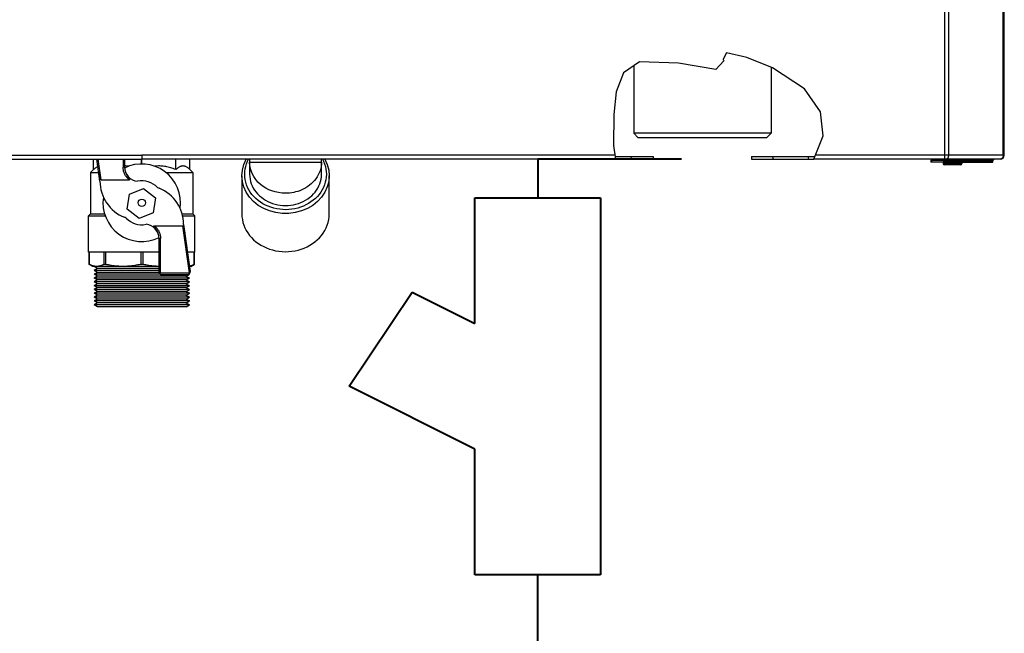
# Model space of a CAD drawing. Header units: centimetres. Extents: x 1912 to 37354, y 4932 to 6633.
# Tile 35 of 236: x 13880 to 13915, y 5605 to 5627. Entities that reach past the tile are written whole.
import ezdxf

# ---------------------------------------------------------------- set-up
doc = ezdxf.new("R2010")
doc.units = ezdxf.units.CM
doc.layers.add('$_urządzenia', color=250, linetype='Continuous')
doc.layers.add('IS_Gaz', color=40, linetype='Continuous', lineweight=40)
doc.layers.add('IS_Opis', color=250, linetype='Continuous', lineweight=9)
pattern_1 = [(285, (-1585.072, -2113.606), (11.49485, 3.080035), [])]

# ---------------------------------------------------------------- blocks, each defined once
blk = doc.blocks.new('zaworifiltr')
at = {"layer": 'IS_Gaz', "color": 18, "true_color": 0x000000}
for p, q in [((15171.814, -2986.202), (15171.814, -2993.702)), ((15175.564, -2989.952), (15171.814, -2989.952)), ((15179.173, -2993.56), (15179.173, -2996.078)), ((15181.357, -2996.078), (15176.988, -2996.078)), ((15176.988, -2996.078), (15176.988, -3000.446)), ((15181.357, -3009.184), (15181.357, -2996.078)), ((15176.988, -3000.446), (15172.62, -3002.631)), ((15172.62, -3002.631), (15174.804, -3005.907)), ((15174.804, -3005.907), (15176.988, -3004.815)), ((15176.988, -3004.815), (15176.988, -3009.184)), ((15176.988, -3009.184), (15181.357, -3009.184)), ((15179.173, -3010.531), (15179.173, -3009.184)), ((15184.173, -3010.531), (15179.173, -3010.531))]:
    blk.add_line(p, q, dxfattribs=at)
blk.add_circle((15179.173, -2989.952), 3.609, dxfattribs=at)
blk = doc.blocks.new('A$C92957c0b')
at = {"layer": '$_urządzenia'}
h = blk.add_hatch(dxfattribs=at)
h.set_pattern_fill('_USER', color=256, scale=11.900341, angle=285, pattern_type=0)
h.set_pattern_definition(pattern_1)
h.paths.add_polyline_path([(177.88, -1126), (177.88, -1127), (164.49, -1127), (164.46, -1126.76), (164.42, -1126.51), (164.39, -1126.26), (164.36, -1126)])
h = blk.add_hatch(dxfattribs=at)
h.set_pattern_fill('_USER', color=256, scale=11.900341, angle=285, pattern_type=0)
h.set_pattern_definition(pattern_1)
h.paths.add_polyline_path([(212.12, -1127), (212.12, -1126), (234.55, -1126), (234.42, -1126.25), (234.29, -1126.5), (234.15, -1126.75), (234.01, -1127)])
for p, q in [((279.34, -1127), (279.34, -29)), ((280.56, -30.4), (280.56, -1125.6)), ((299.63, -1125.6), (299.63, -30.4)), ((300, -1125.6), (300, -30.4)), ((203.41, -1090), (202.16, -1092.24)), ((202.16, -1092.24), (202.27, -1092.41)), ((202.27, -1092.41), (202.38, -1092.57)), ((210.5, -1091.59), (203.41, -1090)), ((219.39, -1095.25), (210.5, -1091.59)), ((173.06, -1093.08), (167.57, -1096.95)), ((171.1, -1094.46), (171.1, -1117.9)), ((186.63, -1093.52), (173.06, -1093.08)), ((199.61, -1095.78), (186.63, -1093.52)), ((202.5, -1092.74), (199.61, -1095.78)), ((202.38, -1092.57), (202.5, -1092.74)), ((218.9, -1095.05), (218.9, -1117.9)), ((230.52, -1102.54), (219.39, -1095.25)), ((167.57, -1096.95), (165.05, -1103.59)), ((236.1, -1110.48), (230.52, -1102.54)), ((165.05, -1103.59), (164.2, -1111.47)), ((164.2, -1111.47), (164.06, -1122.18)), ((236.94, -1118.83), (236.1, -1110.48)), ((172.7, -1119.5), (171.1, -1117.9)), ((218.9, -1117.9), (171.1, -1117.9)), ((217.3, -1119.5), (172.7, -1119.5)), ((217.3, -1119.5), (218.9, -1117.9)), ((233.74, -1127), (236.94, -1118.83)), ((164.06, -1122.18), (164.76, -1127)), ((-150.86, -1125.6), (0, -1125.6)), ((0, -1125.6), (0, -1126.76)), ((164.56, -1125.6), (0, -1125.6)), ((164.61, -1126), (177.88, -1126)), ((177.88, -1126), (177.88, -1127)), ((212.12, -1126), (212.12, -1127)), ((212.12, -1126), (234.13, -1126)), ((300, -1125.6), (234.29, -1125.6)), ((-151.13, -1127), (0, -1127)), ((-16.75, -1130.6), (-16.75, -1127)), ((-14.54, -1134.65), (-15.62, -1127)), ((-14.12, -1134.16), (-15.12, -1127)), ((-6.5, -1127), (-6.5, -1129.78)), ((-6, -1127), (-6, -1129.69)), ((-0.07, -1128.65), (-0.07, -1127)), ((164.76, -1127), (0, -1127)), ((0.07, -1128.65), (0.07, -1127)), ((11.8, -1130.6), (11.8, -1127)), ((11.89, -1130.6), (11.89, -1127)), ((16.75, -1130.6), (16.75, -1127)), ((36.82, -1127.69), (37.17, -1127)), ((37.5, -1127), (37.5, -1132.25)), ((37.5, -1128), (62.5, -1128)), ((62.5, -1132.25), (62.5, -1127)), ((164.76, -1127), (177.88, -1127)), ((212.12, -1127), (233.74, -1127)), ((298.6, -1127), (233.74, -1127)), ((274.5, -1127.3), (274.5, -1128)), ((274.5, -1127.3), (278.99, -1127.3)), ((279, -1128), (274.5, -1128)), ((274.76, -1128), (274.76, -1127.3)), ((278.74, -1128), (278.74, -1128.5)), ((285.24, -1128.5), (278.74, -1128.5)), ((279.16, -1127.9), (278.97, -1127.25)), ((279, -1127.4), (279, -1127.41)), ((279, -1128), (279, -1127.41)), ((279, -1128), (296, -1128)), ((279.21, -1127), (279.16, -1127.08)), ((279.16, -1127.08), (279.52, -1127.55)), ((284.74, -1129), (279.24, -1129)), ((279.73, -1127.22), (279.52, -1127.55)), ((279.52, -1127.55), (295.93, -1127.55)), ((279.56, -1127), (279.73, -1127.22)), ((279.73, -1127.22), (296.14, -1127.22)), ((285.24, -1128), (285.24, -1128.5)), ((295.26, -1128), (295.2, -1128)), ((295.33, -1128), (295.33, -1127.99)), ((296.14, -1127.22), (295.93, -1127.55)), ((295.98, -1128), (295.98, -1127.47)), ((296, -1128), (296, -1127.45)), ((-16.75, -1130.6), (-17.8, -1131.65)), ((-17.8, -1131.65), (-17.8, -1145.95)), ((-17.8, -1131.65), (-14.96, -1131.65)), ((-4.85, -1133.12), (-4.8, -1133.18)), ((-4.8, -1133.18), (-4.76, -1133.25)), ((-4.76, -1133.25), (-4.72, -1133.3)), ((-4.72, -1133.3), (-4.68, -1133.36)), ((-4.68, -1133.36), (-4.63, -1133.44)), ((-4.63, -1133.44), (-4.43, -1133.71)), ((8.48, -1131.65), (17.8, -1131.65)), ((11.89, -1130.6), (11.8, -1130.6)), ((16.75, -1130.6), (17.8, -1131.65)), ((17.8, -1131.65), (17.8, -1145.95)), ((34.8, -1132.75), (34.8, -1146)), ((65.2, -1146), (65.2, -1132.75)), ((-14.12, -1134.16), (-4.32, -1134.16)), ((-4.43, -1133.71), (-4.41, -1133.75)), ((-4.41, -1133.75), (-4.39, -1133.78)), ((-4.39, -1133.78), (-4.37, -1133.8)), ((-5.04, -1144.33), (-4.31, -1139.11)), ((-4.31, -1139.11), (0.57, -1137.14)), ((0.57, -1137.14), (4.72, -1140.38)), ((4.72, -1140.38), (3.99, -1145.6)), ((-17.8, -1145.95), (-18.5, -1146.65)), ((-18.5, -1159.3), (-18.5, -1146.65)), ((-18.5, -1146.65), (-12.73, -1146.65)), ((-17.8, -1145.95), (-12.95, -1145.95)), ((-0.89, -1147.57), (-5.04, -1144.33)), ((3.99, -1145.6), (-0.89, -1147.57)), ((14.02, -1145.95), (17.8, -1145.95)), ((14.2, -1146.65), (18.5, -1146.65)), ((17.8, -1145.95), (18.5, -1146.65)), ((18.5, -1159.3), (18.5, -1146.65)), ((4.32, -1150.14), (14.12, -1150.14)), ((4.39, -1150.52), (4.37, -1150.5)), ((4.41, -1150.55), (4.39, -1150.52)), ((4.43, -1150.59), (4.41, -1150.55)), ((4.63, -1150.86), (4.43, -1150.59)), ((14.12, -1150.14), (16.42, -1166.56)), ((14.54, -1149.65), (16.84, -1166.01)), ((4.68, -1150.94), (4.63, -1150.86)), ((4.72, -1151), (4.68, -1150.94)), ((4.76, -1151.05), (4.72, -1151)), ((4.8, -1151.12), (4.76, -1151.05)), ((4.85, -1151.18), (4.8, -1151.12)), ((6, -1166.15), (6, -1154.61)), ((6.5, -1166.56), (6.5, -1154.52)), ((6, -1159.3), (-18.5, -1159.3)), ((-18.25, -1159.3), (-18.25, -1163.58)), ((-18.25, -1163.58), (-18.25, -1159.3)), ((-13.17, -1159.3), (-13.17, -1163.58)), ((-12.64, -1159.3), (-12.64, -1163.58)), ((-0.37, -1159.3), (-0.37, -1163.58)), ((0.37, -1159.3), (0.37, -1163.58)), ((18.5, -1159.3), (15.9, -1159.3)), ((18.25, -1163.58), (18.25, -1159.3)), ((18.25, -1159.3), (18.25, -1163.58)), ((-17, -1164.3), (-18.25, -1163.58)), ((-18.25, -1163.58), (-18.25, -1163.58)), ((6, -1164.3), (-17, -1164.3)), ((-15.45, -1165.02), (-16.6, -1164.3)), ((-12.64, -1163.58), (-13.17, -1163.58)), ((0.37, -1163.58), (-0.37, -1163.58)), ((17, -1164.3), (16.6, -1164.3)), ((17, -1164.3), (18.25, -1163.58)), ((18.25, -1163.58), (18.25, -1163.58)), ((-15.45, -1165.02), (-16.6, -1165.68)), ((-15.45, -1166.35), (-16.6, -1165.68)), ((6, -1165.68), (-16.6, -1165.68)), ((-15.45, -1166.35), (-16.6, -1167.01)), ((-15.45, -1167.68), (-16.6, -1167.01)), ((6.49, -1167.01), (-16.6, -1167.01)), ((-15.45, -1167.68), (-16.6, -1168.34)), ((6, -1165.02), (-15.45, -1165.02)), ((6.02, -1166.35), (-15.45, -1166.35)), ((15.45, -1167.68), (-15.45, -1167.68)), ((6.28, -1166.79), (6.25, -1166.82)), ((6.5, -1166.56), (16.42, -1166.56)), ((7, -1167.15), (15.85, -1167.15)), ((15.45, -1167.68), (16.6, -1167.01)), ((15.45, -1167.68), (16.6, -1168.34)), ((16.6, -1167.01), (16.35, -1167.01)), ((16.47, -1166.94), (16.6, -1167.01)), ((-15.45, -1169), (-16.6, -1168.34)), ((16.6, -1168.34), (-16.6, -1168.34)), ((-15.45, -1169), (-16.6, -1169.67)), ((-15.45, -1170.33), (-16.6, -1169.67)), ((16.6, -1169.67), (-16.6, -1169.67)), ((-15.45, -1170.33), (-16.6, -1171)), ((-15.45, -1171.66), (-16.6, -1171)), ((16.6, -1171), (-16.6, -1171)), ((15.45, -1169), (-15.45, -1169)), ((15.45, -1170.33), (-15.45, -1170.33)), ((15.45, -1169), (16.6, -1168.34)), ((15.45, -1169), (16.6, -1169.67)), ((15.45, -1170.33), (16.6, -1169.67)), ((15.45, -1170.33), (16.6, -1171)), ((15.45, -1171.66), (16.6, -1171)), ((-15.45, -1171.66), (-16.6, -1172.32)), ((-15.45, -1172.99), (-16.6, -1172.32)), ((16.6, -1172.32), (-16.6, -1172.32)), ((-15.45, -1172.99), (-16.6, -1173.65)), ((-15.45, -1174.32), (-16.6, -1173.65)), ((16.6, -1173.65), (-16.6, -1173.65)), ((-15.45, -1174.32), (-16.6, -1174.98)), ((15.45, -1171.66), (-15.45, -1171.66)), ((15.45, -1172.99), (-15.45, -1172.99)), ((15.45, -1174.32), (-15.45, -1174.32)), ((15.45, -1171.66), (16.6, -1172.32)), ((15.45, -1172.99), (16.6, -1172.32)), ((15.45, -1172.99), (16.6, -1173.65)), ((15.45, -1174.32), (16.6, -1173.65)), ((15.45, -1174.32), (16.6, -1174.98)), ((-15.45, -1175.64), (-16.6, -1174.98)), ((16.6, -1174.98), (-16.6, -1174.98)), ((-15.45, -1175.64), (-16.6, -1176.31)), ((-15.45, -1176.97), (-16.6, -1176.31)), ((16.6, -1176.31), (-16.6, -1176.31)), ((-15.45, -1176.97), (-16.6, -1177.64)), ((-15.45, -1178.3), (-16.6, -1177.64)), ((16.6, -1177.64), (-16.6, -1177.64)), ((15.45, -1175.64), (-15.45, -1175.64)), ((15.45, -1176.97), (-15.45, -1176.97)), ((15.45, -1175.64), (16.6, -1174.98)), ((15.45, -1175.64), (16.6, -1176.31)), ((15.45, -1176.97), (16.6, -1176.31)), ((15.45, -1176.97), (16.6, -1177.64)), ((15.45, -1178.3), (16.6, -1177.64)), ((15.45, -1178.3), (-15.45, -1178.3))]:
    blk.add_line(p, q, dxfattribs=at)
for points in [[(280.46, -1126.3), (280.44, -1126.35), (280.42, -1126.4), (280.41, -1126.44), (280.39, -1126.49), (280.37, -1126.53), (280.34, -1126.57), (280.32, -1126.61), (280.3, -1126.65), (280.28, -1126.68), (280.25, -1126.72), (280.23, -1126.75), (280.2, -1126.78), (280.17, -1126.81), (280.14, -1126.84), (280.12, -1126.86), (280.09, -1126.89), (280.06, -1126.91), (280.03, -1126.93), (280, -1126.94), (279.97, -1126.96), (279.94, -1126.97), (279.91, -1126.98), (279.88, -1126.99), (279.84, -1127), (279.81, -1127), (279.78, -1127)], [(280.56, -1125.6), (280.56, -1125.66), (280.56, -1125.71), (280.56, -1125.77), (280.55, -1125.82), (280.55, -1125.88), (280.54, -1125.94), (280.53, -1125.99), (280.52, -1126.04), (280.51, -1126.1), (280.5, -1126.15), (280.49, -1126.2), (280.47, -1126.25), (280.46, -1126.3)], [(299.63, -1125.6), (299.63, -1125.66), (299.62, -1125.71), (299.62, -1125.77), (299.61, -1125.82), (299.6, -1125.88), (299.59, -1125.94), (299.58, -1125.99), (299.57, -1126.04), (299.55, -1126.1), (299.53, -1126.15), (299.51, -1126.2), (299.49, -1126.25), (299.47, -1126.3), (299.45, -1126.35), (299.42, -1126.4), (299.39, -1126.44), (299.36, -1126.49), (299.33, -1126.53), (299.3, -1126.57), (299.27, -1126.61), (299.23, -1126.65), (299.2, -1126.68), (299.16, -1126.72), (299.12, -1126.75), (299.09, -1126.78), (299.05, -1126.81), (299, -1126.84), (298.96, -1126.86), (298.92, -1126.89), (298.88, -1126.91), (298.83, -1126.93), (298.79, -1126.94), (298.74, -1126.96), (298.7, -1126.97), (298.65, -1126.98), (298.6, -1126.99), (298.56, -1127), (298.51, -1127), (298.46, -1127)], [(-15.26, -1129.54), (-15.29, -1129.55), (-15.47, -1129.64), (-15.65, -1129.73), (-15.83, -1129.84), (-16.01, -1129.97), (-16.2, -1130.11), (-16.38, -1130.26), (-16.56, -1130.42), (-16.75, -1130.6)], [(-6, -1129.69), (-6, -1129.7), (-6.01, -1129.71), (-6.02, -1129.71), (-6.03, -1129.72), (-6.05, -1129.73), (-6.07, -1129.73), (-6.09, -1129.74), (-6.12, -1129.75), (-6.15, -1129.75), (-6.18, -1129.76), (-6.22, -1129.76), (-6.26, -1129.77), (-6.29, -1129.77), (-6.33, -1129.77), (-6.37, -1129.77), (-6.41, -1129.78), (-6.46, -1129.78), (-6.5, -1129.78)], [(-4.32, -1134.16), (-4.51, -1134.01), (-4.69, -1133.86), (-4.86, -1133.69), (-5.03, -1133.52), (-5.19, -1133.34), (-5.34, -1133.15), (-5.49, -1132.96), (-5.62, -1132.76), (-5.75, -1132.55), (-5.87, -1132.34), (-5.97, -1132.12), (-6.07, -1131.9), (-6.16, -1131.68), (-6.24, -1131.45), (-6.31, -1131.22), (-6.37, -1130.98), (-6.41, -1130.74), (-6.45, -1130.5), (-6.48, -1130.26), (-6.49, -1130.02), (-6.5, -1129.78)], [(-4.51, -1129.43), (-4.82, -1129.4), (-5.25, -1129.37), (-5.68, -1129.35), (-6, -1129.35)], [(11.8, -1130.6), (11.36, -1130.43), (10.92, -1130.26), (10.49, -1130.12), (10.06, -1129.98), (9.62, -1129.86), (9.19, -1129.75), (8.76, -1129.65), (8.33, -1129.57), (7.9, -1129.5), (7.47, -1129.44), (7.04, -1129.4), (6.61, -1129.37), (6.19, -1129.35), (5.76, -1129.35), (5.33, -1129.36), (4.9, -1129.39), (4.51, -1129.43)], [(16.75, -1130.6), (16.57, -1130.43), (16.39, -1130.26), (16.21, -1130.12), (16.03, -1129.98), (15.85, -1129.86), (15.67, -1129.75), (15.49, -1129.65), (15.31, -1129.57), (15.14, -1129.5), (14.96, -1129.44), (14.78, -1129.4), (14.6, -1129.37), (14.43, -1129.35), (14.25, -1129.35), (14.07, -1129.36), (13.89, -1129.39), (13.71, -1129.43), (13.53, -1129.49), (13.35, -1129.55), (13.17, -1129.64), (12.99, -1129.73), (12.81, -1129.84), (12.63, -1129.97), (12.44, -1130.11), (12.26, -1130.26), (12.08, -1130.42), (11.89, -1130.6)], [(34.8, -1132.75), (34.97, -1130.78), (35.47, -1128.84), (36.29, -1127)], [(35.8, -1132.25), (35.84, -1131.31), (35.97, -1130.38), (36.17, -1129.47), (36.45, -1128.57), (36.82, -1127.69)], [(50, -1138.83), (48.78, -1138.77), (47.57, -1138.62), (46.4, -1138.37), (45.27, -1138.02), (44.19, -1137.59), (43.16, -1137.06), (42.17, -1136.44), (41.25, -1135.73), (40.39, -1134.93), (39.61, -1134.02), (38.92, -1133.02), (38.34, -1131.91), (37.89, -1130.69), (37.6, -1129.38), (37.5, -1128)], [(62.5, -1128), (62.47, -1128.77), (62.37, -1129.53), (62.22, -1130.29), (62, -1131.04), (61.72, -1131.77), (61.38, -1132.48), (60.99, -1133.15), (60.56, -1133.79), (60.08, -1134.41), (59.54, -1135), (58.96, -1135.55), (58.34, -1136.06), (57.72, -1136.52), (57.07, -1136.92), (56.4, -1137.3), (55.69, -1137.64), (54.96, -1137.94), (54.23, -1138.19), (53.52, -1138.39), (52.84, -1138.54), (52.14, -1138.66), (51.43, -1138.75), (50.72, -1138.81), (50, -1138.83)], [(62.84, -1127), (63.2, -1127.72), (63.56, -1128.6), (63.84, -1129.49), (64.04, -1130.4), (64.16, -1131.32), (64.2, -1132.25)], [(63.71, -1127), (63.71, -1127), (64.53, -1128.85), (65.03, -1130.78), (65.2, -1132.75)], [(279.16, -1127.08), (279.14, -1127.1), (279.12, -1127.12), (279.1, -1127.15), (279.08, -1127.17), (279.06, -1127.19), (279.04, -1127.21), (279.02, -1127.22), (279, -1127.24), (278.97, -1127.25)], [(278.99, -1127.34), (279, -1127.35), (279, -1127.36), (279, -1127.37), (279, -1127.38), (279, -1127.39), (279, -1127.4), (279, -1127.4), (279, -1127.4)], [(279.16, -1127.9), (279.14, -1127.92), (279.12, -1127.94), (279.11, -1127.96), (279.09, -1127.97), (279.07, -1127.98), (279.05, -1127.99), (279.04, -1128), (279.02, -1128), (279, -1128)], [(279.52, -1127.55), (279.49, -1127.6), (279.45, -1127.65), (279.41, -1127.69), (279.37, -1127.74), (279.33, -1127.78), (279.29, -1127.81), (279.25, -1127.85), (279.2, -1127.88), (279.16, -1127.9)], [(280.1, -1127), (280.07, -1127), (280.05, -1127), (280.03, -1127.01), (280.01, -1127.01), (279.99, -1127.02), (279.96, -1127.03), (279.94, -1127.04), (279.92, -1127.05), (279.9, -1127.06), (279.88, -1127.07), (279.86, -1127.09), (279.84, -1127.1), (279.82, -1127.12), (279.8, -1127.14), (279.78, -1127.16), (279.77, -1127.18), (279.75, -1127.2), (279.73, -1127.22)], [(295.93, -1127.55), (295.89, -1127.61), (295.85, -1127.66), (295.81, -1127.71), (295.77, -1127.75), (295.72, -1127.79), (295.67, -1127.83), (295.63, -1127.87), (295.58, -1127.9), (295.52, -1127.92), (295.47, -1127.95), (295.42, -1127.97), (295.37, -1127.98), (295.31, -1127.99), (295.26, -1128)], [(296.51, -1127), (296.49, -1127), (296.46, -1127), (296.44, -1127.01), (296.42, -1127.01), (296.4, -1127.02), (296.37, -1127.03), (296.35, -1127.04), (296.33, -1127.05), (296.31, -1127.06), (296.29, -1127.07), (296.27, -1127.09), (296.25, -1127.1), (296.23, -1127.12), (296.21, -1127.14), (296.19, -1127.16), (296.18, -1127.18), (296.16, -1127.2), (296.14, -1127.22)], [(-14.12, -1134.16), (-14.12, -1134.16), (-14.13, -1134.16), (-14.14, -1134.16), (-14.14, -1134.16), (-14.15, -1134.16), (-14.16, -1134.15), (-14.16, -1134.15), (-14.17, -1134.15), (-14.18, -1134.14), (-14.19, -1134.14), (-14.2, -1134.13), (-14.2, -1134.13), (-14.21, -1134.12), (-14.22, -1134.11), (-14.23, -1134.1), (-14.23, -1134.1), (-14.24, -1134.09), (-14.25, -1134.08), (-14.26, -1134.07), (-14.27, -1134.06), (-14.28, -1134.05), (-14.28, -1134.03), (-14.29, -1134.02), (-14.3, -1134.01), (-14.31, -1134), (-14.32, -1133.98), (-14.33, -1133.97), (-14.33, -1133.95), (-14.34, -1133.94), (-14.35, -1133.92), (-14.36, -1133.9), (-14.37, -1133.89), (-14.38, -1133.87), (-14.39, -1133.85), (-14.4, -1133.83), (-14.41, -1133.81), (-14.42, -1133.79), (-14.43, -1133.76), (-14.44, -1133.74), (-14.45, -1133.72), (-14.46, -1133.69), (-14.47, -1133.67), (-14.48, -1133.64), (-14.49, -1133.61), (-14.5, -1133.59), (-14.51, -1133.56), (-14.52, -1133.53), (-14.53, -1133.5), (-14.54, -1133.46), (-14.55, -1133.43), (-14.56, -1133.4), (-14.58, -1133.36), (-14.59, -1133.32), (-14.6, -1133.29), (-14.61, -1133.25), (-14.62, -1133.21), (-14.63, -1133.16), (-14.65, -1133.12), (-14.66, -1133.08), (-14.67, -1133.03), (-14.68, -1132.98), (-14.7, -1132.94), (-14.71, -1132.88), (-14.72, -1132.83), (-14.74, -1132.78), (-14.75, -1132.72), (-14.76, -1132.67), (-14.78, -1132.61), (-14.79, -1132.55), (-14.8, -1132.48), (-14.82, -1132.42), (-14.83, -1132.35), (-14.85, -1132.28), (-14.86, -1132.21), (-14.87, -1132.14), (-14.89, -1132.06), (-14.9, -1131.98), (-14.92, -1131.9), (-14.93, -1131.82), (-14.95, -1131.73), (-14.96, -1131.64), (-14.98, -1131.55), (-14.99, -1131.45), (-15, -1131.35)], [(-5.79, -1131.14), (-5.75, -1131.25), (-5.72, -1131.36), (-5.68, -1131.46), (-5.65, -1131.56), (-5.61, -1131.65), (-5.58, -1131.74), (-5.54, -1131.82), (-5.51, -1131.91), (-5.47, -1131.98), (-5.44, -1132.06), (-5.41, -1132.13), (-5.37, -1132.2), (-5.34, -1132.27), (-5.31, -1132.33), (-5.28, -1132.39), (-5.25, -1132.45), (-5.21, -1132.51), (-5.19, -1132.56), (-5.16, -1132.62), (-5.13, -1132.67), (-5.1, -1132.71), (-5.07, -1132.76), (-5.04, -1132.81), (-5.02, -1132.85), (-4.99, -1132.89), (-4.97, -1132.93), (-4.94, -1132.97), (-4.92, -1133.01), (-4.89, -1133.05), (-4.85, -1133.12)], [(65.2, -1132.75), (65.03, -1134.71), (64.52, -1136.63), (63.69, -1138.46), (62.56, -1140.17), (61.14, -1141.7), (59.48, -1143.04), (57.6, -1144.15), (55.55, -1145), (53.38, -1145.58), (51.14, -1145.88), (48.86, -1145.88), (46.62, -1145.58), (44.45, -1145), (42.4, -1144.15), (40.52, -1143.04), (38.86, -1141.7), (37.44, -1140.17), (36.31, -1138.46), (35.48, -1136.63), (34.97, -1134.71), (34.8, -1132.75)], [(64.2, -1132.25), (64.16, -1133.19), (64.03, -1134.12), (63.83, -1135.03), (63.55, -1135.93), (63.18, -1136.81), (62.75, -1137.66), (62.26, -1138.46), (61.69, -1139.23), (61.07, -1139.95), (60.38, -1140.64), (59.63, -1141.28), (58.84, -1141.87), (58, -1142.41), (57.11, -1142.89), (56.19, -1143.32), (55.24, -1143.68), (54.25, -1143.98), (53.24, -1144.22), (52.2, -1144.4), (51.15, -1144.51), (50.09, -1144.55), (49.04, -1144.52), (47.98, -1144.42), (46.94, -1144.26), (45.92, -1144.03), (44.91, -1143.73), (43.94, -1143.37), (43, -1142.95), (42.1, -1142.47), (41.24, -1141.93), (40.42, -1141.33), (39.66, -1140.67), (38.95, -1139.97), (38.31, -1139.23), (37.73, -1138.44), (37.23, -1137.63), (36.8, -1136.78), (36.44, -1135.9), (36.16, -1135.01), (35.96, -1134.1), (35.84, -1133.18), (35.8, -1132.25)], [(37.5, -1132.25), (37.54, -1133.08), (37.65, -1133.9), (37.83, -1134.7), (38.08, -1135.5), (38.4, -1136.28), (38.79, -1137.03), (39.23, -1137.74), (39.74, -1138.43), (40.29, -1139.07), (40.91, -1139.68), (41.58, -1140.25), (42.29, -1140.77), (43.04, -1141.24), (43.83, -1141.66), (44.64, -1142.03), (45.49, -1142.35), (46.37, -1142.61), (47.26, -1142.81), (48.16, -1142.96), (49.08, -1143.05), (50, -1143.08), (50.92, -1143.05), (51.84, -1142.96), (52.74, -1142.81), (53.63, -1142.61), (54.51, -1142.35), (55.36, -1142.03), (56.17, -1141.66), (56.96, -1141.24), (57.71, -1140.77), (58.42, -1140.25), (59.09, -1139.68), (59.71, -1139.07), (60.26, -1138.43), (60.77, -1137.74), (61.21, -1137.03), (61.6, -1136.28), (61.92, -1135.5), (62.17, -1134.7), (62.35, -1133.9), (62.46, -1133.08), (62.5, -1132.25)], [(-4.37, -1133.8), (-4.35, -1133.83), (-4.35, -1133.84), (-4.34, -1133.86), (-4.33, -1133.87), (-4.32, -1133.88), (-4.31, -1133.89), (-4.31, -1133.9), (-4.3, -1133.91), (-4.29, -1133.92), (-4.29, -1133.93), (-4.28, -1133.94), (-4.28, -1133.95), (-4.27, -1133.96), (-4.27, -1133.97), (-4.26, -1133.98), (-4.26, -1133.99), (-4.25, -1134), (-4.25, -1134.01), (-4.25, -1134.02), (-4.24, -1134.02), (-4.24, -1134.03), (-4.24, -1134.04), (-4.24, -1134.05), (-4.23, -1134.05), (-4.23, -1134.06), (-4.23, -1134.07), (-4.23, -1134.08), (-4.23, -1134.08), (-4.23, -1134.09), (-4.23, -1134.09), (-4.23, -1134.1), (-4.23, -1134.1), (-4.23, -1134.11), (-4.23, -1134.12), (-4.23, -1134.12), (-4.23, -1134.12), (-4.23, -1134.13), (-4.24, -1134.13), (-4.24, -1134.14), (-4.24, -1134.14), (-4.25, -1134.14), (-4.25, -1134.15), (-4.25, -1134.15), (-4.26, -1134.15), (-4.26, -1134.15), (-4.27, -1134.16), (-4.27, -1134.16), (-4.28, -1134.16), (-4.28, -1134.16), (-4.29, -1134.16), (-4.3, -1134.16), (-4.3, -1134.16), (-4.31, -1134.16), (-4.32, -1134.16)], [(34.8, -1146), (34.85, -1147.01), (34.98, -1148), (35.19, -1148.97), (35.5, -1149.94), (35.89, -1150.89), (36.35, -1151.79), (36.88, -1152.66), (37.49, -1153.48), (38.16, -1154.26), (38.9, -1154.99), (39.7, -1155.68), (40.56, -1156.31), (41.46, -1156.89), (42.41, -1157.4), (43.4, -1157.86), (44.42, -1158.24), (45.48, -1158.57), (46.56, -1158.82), (47.67, -1159.01), (48.8, -1159.12), (49.94, -1159.16), (51.07, -1159.13), (52.21, -1159.02), (53.32, -1158.85), (54.41, -1158.6), (55.47, -1158.28), (56.5, -1157.9), (57.49, -1157.45), (58.45, -1156.94), (59.36, -1156.37), (60.22, -1155.74), (61.04, -1155.05), (61.79, -1154.31), (62.47, -1153.53), (63.09, -1152.7), (63.63, -1151.83), (64.1, -1150.91), (64.49, -1149.96), (64.8, -1148.99), (65.02, -1148.01), (65.15, -1147.01), (65.2, -1146)], [(4.37, -1150.5), (4.35, -1150.47), (4.35, -1150.46), (4.34, -1150.44), (4.33, -1150.43), (4.32, -1150.42), (4.31, -1150.41), (4.31, -1150.4), (4.3, -1150.39), (4.29, -1150.38), (4.29, -1150.37), (4.28, -1150.36), (4.28, -1150.35), (4.27, -1150.34), (4.27, -1150.33), (4.26, -1150.32), (4.26, -1150.31), (4.25, -1150.3), (4.25, -1150.29), (4.25, -1150.28), (4.24, -1150.28), (4.24, -1150.27), (4.24, -1150.26), (4.24, -1150.25), (4.23, -1150.25), (4.23, -1150.24), (4.23, -1150.23), (4.23, -1150.22), (4.23, -1150.22), (4.23, -1150.21), (4.23, -1150.21), (4.23, -1150.2), (4.23, -1150.2), (4.23, -1150.19), (4.23, -1150.18), (4.23, -1150.18), (4.23, -1150.18), (4.23, -1150.17), (4.24, -1150.17), (4.24, -1150.16), (4.24, -1150.16), (4.25, -1150.16), (4.25, -1150.15), (4.25, -1150.15), (4.26, -1150.15), (4.26, -1150.15), (4.27, -1150.14), (4.27, -1150.14), (4.28, -1150.14), (4.28, -1150.14), (4.29, -1150.14), (4.3, -1150.14), (4.3, -1150.14), (4.31, -1150.14), (4.32, -1150.14)], [(4.32, -1150.14), (4.51, -1150.29), (4.69, -1150.44), (4.86, -1150.61), (5.03, -1150.78), (5.19, -1150.96), (5.34, -1151.15), (5.49, -1151.34), (5.62, -1151.54), (5.75, -1151.75), (5.87, -1151.96), (5.97, -1152.18), (6.07, -1152.4), (6.16, -1152.62), (6.24, -1152.85), (6.31, -1153.08), (6.37, -1153.32), (6.41, -1153.56), (6.45, -1153.8), (6.48, -1154.04), (6.49, -1154.28), (6.5, -1154.52)], [(14.12, -1150.14), (14.12, -1150.14), (14.13, -1150.14), (14.14, -1150.14), (14.14, -1150.14), (14.15, -1150.14), (14.16, -1150.15), (14.16, -1150.15), (14.17, -1150.15), (14.18, -1150.16), (14.19, -1150.16), (14.2, -1150.17), (14.2, -1150.17), (14.21, -1150.18), (14.22, -1150.19), (14.23, -1150.2), (14.23, -1150.2), (14.24, -1150.21), (14.25, -1150.22), (14.26, -1150.23), (14.27, -1150.24), (14.28, -1150.25), (14.28, -1150.27), (14.29, -1150.28), (14.3, -1150.29), (14.31, -1150.3), (14.32, -1150.32), (14.33, -1150.33), (14.33, -1150.35), (14.34, -1150.36), (14.35, -1150.38), (14.36, -1150.4), (14.37, -1150.41), (14.38, -1150.43), (14.39, -1150.45), (14.4, -1150.47), (14.41, -1150.49), (14.42, -1150.51), (14.43, -1150.54), (14.44, -1150.56), (14.45, -1150.58), (14.46, -1150.61), (14.47, -1150.63), (14.48, -1150.66), (14.49, -1150.69), (14.5, -1150.71), (14.51, -1150.74), (14.52, -1150.77), (14.53, -1150.8), (14.54, -1150.84), (14.55, -1150.87), (14.56, -1150.9), (14.58, -1150.94), (14.59, -1150.98), (14.6, -1151.01), (14.61, -1151.05), (14.62, -1151.09), (14.63, -1151.14), (14.65, -1151.18), (14.66, -1151.22), (14.67, -1151.27), (14.68, -1151.32), (14.7, -1151.36), (14.71, -1151.42), (14.72, -1151.47), (14.74, -1151.52), (14.75, -1151.58), (14.76, -1151.63), (14.78, -1151.69), (14.79, -1151.75), (14.8, -1151.82), (14.82, -1151.88), (14.83, -1151.95), (14.85, -1152.02), (14.86, -1152.09), (14.87, -1152.16), (14.89, -1152.24), (14.9, -1152.32), (14.92, -1152.4), (14.93, -1152.48), (14.95, -1152.57), (14.96, -1152.66), (14.98, -1152.75), (14.99, -1152.85)], [(5.79, -1153.16), (5.75, -1153.05), (5.72, -1152.94), (5.68, -1152.84), (5.65, -1152.74), (5.61, -1152.65), (5.58, -1152.56), (5.54, -1152.48), (5.51, -1152.39), (5.47, -1152.32), (5.44, -1152.24), (5.41, -1152.17), (5.37, -1152.1), (5.34, -1152.03), (5.31, -1151.97), (5.28, -1151.91), (5.25, -1151.85), (5.21, -1151.79), (5.19, -1151.74), (5.16, -1151.68), (5.13, -1151.63), (5.1, -1151.59), (5.07, -1151.54), (5.04, -1151.49), (5.02, -1151.45), (4.99, -1151.41), (4.97, -1151.37), (4.94, -1151.33), (4.92, -1151.29), (4.89, -1151.25), (4.85, -1151.18)], [(6, -1154.61), (6, -1154.6), (6.01, -1154.59), (6.02, -1154.59), (6.03, -1154.58), (6.05, -1154.57), (6.07, -1154.57), (6.09, -1154.56), (6.12, -1154.55), (6.15, -1154.55), (6.18, -1154.54), (6.22, -1154.54), (6.26, -1154.53), (6.29, -1154.53), (6.33, -1154.53), (6.37, -1154.53), (6.41, -1154.52), (6.46, -1154.52), (6.5, -1154.52)], [(-15.71, -1164.3), (-15.91, -1164.29), (-16.12, -1164.28), (-16.34, -1164.25), (-16.55, -1164.22), (-16.76, -1164.17), (-16.97, -1164.12), (-17.18, -1164.05), (-17.4, -1163.97), (-17.61, -1163.89), (-17.82, -1163.79), (-18.03, -1163.69), (-18.25, -1163.58)], [(-13.17, -1163.58), (-13.38, -1163.69), (-13.59, -1163.79), (-13.8, -1163.89), (-14.01, -1163.97), (-14.23, -1164.05), (-14.44, -1164.12), (-14.65, -1164.17), (-14.86, -1164.22), (-15.07, -1164.25), (-15.28, -1164.28), (-15.5, -1164.29), (-15.71, -1164.3)], [(-6.51, -1164.3), (-7.01, -1164.29), (-7.52, -1164.28), (-8.02, -1164.25), (-8.54, -1164.22), (-9.05, -1164.17), (-9.56, -1164.12), (-10.07, -1164.05), (-10.59, -1163.97), (-11.1, -1163.89), (-11.61, -1163.79), (-12.13, -1163.69), (-12.64, -1163.58)], [(-0.37, -1163.58), (-0.89, -1163.69), (-1.4, -1163.79), (-1.91, -1163.89), (-2.42, -1163.97), (-2.93, -1164.05), (-3.44, -1164.12), (-3.96, -1164.17), (-4.47, -1164.22), (-4.98, -1164.25), (-5.49, -1164.28), (-6, -1164.29), (-6.51, -1164.3)], [(6, -1164.29), (5.49, -1164.28), (4.99, -1164.25), (4.48, -1164.22), (3.96, -1164.17), (3.45, -1164.12), (2.94, -1164.05), (2.42, -1163.97), (1.91, -1163.89), (1.4, -1163.79), (0.89, -1163.69), (0.37, -1163.58)], [(18.25, -1163.58), (18.03, -1163.69), (17.82, -1163.79), (17.61, -1163.89), (17.4, -1163.97), (17.19, -1164.05), (16.97, -1164.12), (16.76, -1164.17), (16.59, -1164.21)], [(6.36, -1166.71), (6.33, -1166.74), (6.28, -1166.79)], [(6.5, -1166.56), (6.47, -1166.59), (6.44, -1166.62), (6.41, -1166.65), (6.36, -1166.71)], [(16.42, -1166.56), (16.48, -1166.61), (16.5, -1166.63), (16.53, -1166.65)], [(16.53, -1166.65), (16.57, -1166.69), (16.6, -1166.72), (16.62, -1166.74), (16.64, -1166.76)]]:
    blk.add_lwpolyline(points, dxfattribs=at)
blk.add_circle((0, -1142.15), 1.3, dxfattribs=at)
for centre, radius, start, end in [((298.6, -1125.6), 1.4, 270, 0), ((-1, -1129.69), 5, 180, 264.5584), ((0, -1142.15), 13.5, 351.6123, 116.3263), ((279.24, -1128.5), 0.5, 180, 270), ((284.74, -1128.5), 0.5, 270, 0), ((-1.04, -1134.65), 13.5, 180, 248.1899), ((0, -1142.15), 7.63, 44.1632, 101.1454), ((7.91, -1132.47), 5, 240.7503, 248.1899), ((0, -1142.15), 13.5, 171.6123, 296.3263), ((1.04, -1149.65), 13.5, 0, 68.1899), ((-7.91, -1151.83), 5, 60.7503, 68.1899), ((0, -1142.15), 7.63, 224.1632, 281.1454), ((1, -1154.61), 5, 0, 84.5584), ((7, -1166.15), 1, 180, 270), ((15.85, -1166.15), 1, 270, 8)]:
    blk.add_arc(centre, radius, start, end, dxfattribs=at)

msp = doc.modelspace()

# ---------------------------------------------------------------- block references
at = {"layer": '$_urządzenia', "xscale": 0.1, "yscale": 0.1, "zscale": 0.1}
msp.add_blockref('A$C92957c0b', (13884.638, 5734.494), dxfattribs=at)
at = {"layer": 'IS_Opis', "xscale": -1, "rotation": 180}
msp.add_blockref('zaworifiltr', (-1280.765, 2611.263), dxfattribs=at)

doc.saveas('drawing.dxf')
